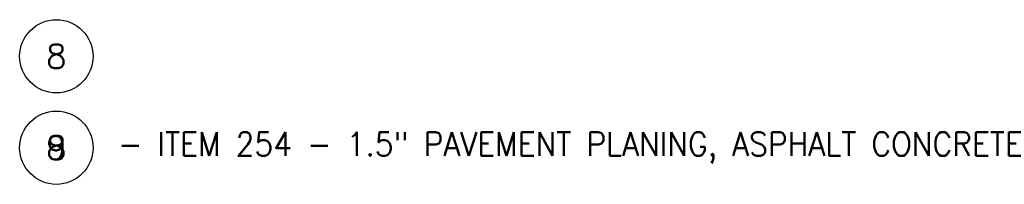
# Model space of a CAD drawing. Header units: feet. Extents: x 1490463 to 2981251, y 656138 to 1312330.
# Tile 13 of 13: x 2981235.26 to 2981250.8, y 1312327.71 to 1312330.31. Entities that reach past the tile are written whole.
import ezdxf
from ezdxf.enums import TextEntityAlignment as Align

# ---------------------------------------------------------------- set-up
doc = ezdxf.new("R2010")
doc.units = ezdxf.units.FT
doc.header["$MEASUREMENT"] = 0
doc.layers.add('P-LABEL', color=7, linetype='Continuous')
doc.styles.add('C1', font='simplex.shx')

msp = doc.modelspace()

# ---------------------------------------------------------------- linework, layer by layer
at = {"layer": 'P-LABEL'}
for centre in [(2981235.843, 1312329.728), (2981235.843, 1312328.285), (2981235.843, 1312328.285)]:
    msp.add_circle(centre, 0.579, dxfattribs=at)

# ---------------------------------------------------------------- texts
at = {"layer": 'P-LABEL', "style": 'C1'}
for s, p in [('8', (2981235.843, 1312329.728)), ('9', (2981235.843, 1312328.285)), ('8', (2981235.843, 1312328.285))]:
    msp.add_text(s, height=0.375, dxfattribs=at).set_placement(p, align=Align.MIDDLE_CENTER)
at = {"layer": 'P-LABEL', "insert": (2981236.811, 1312328.285), "char_height": 0.375, "width": 47.32931, "attachment_point": 4, "style": 'C1'}
msp.add_mtext('- ITEM 254 - 1.5" PAVEMENT PLANING, ASPHALT CONCRETE^I', dxfattribs=at)
msp.add_mtext('- ITEM 254 - 1.5" PAVEMENT PLANING, ASPHALT CONCRETE^I', dxfattribs=at)

doc.saveas('drawing.dxf')
